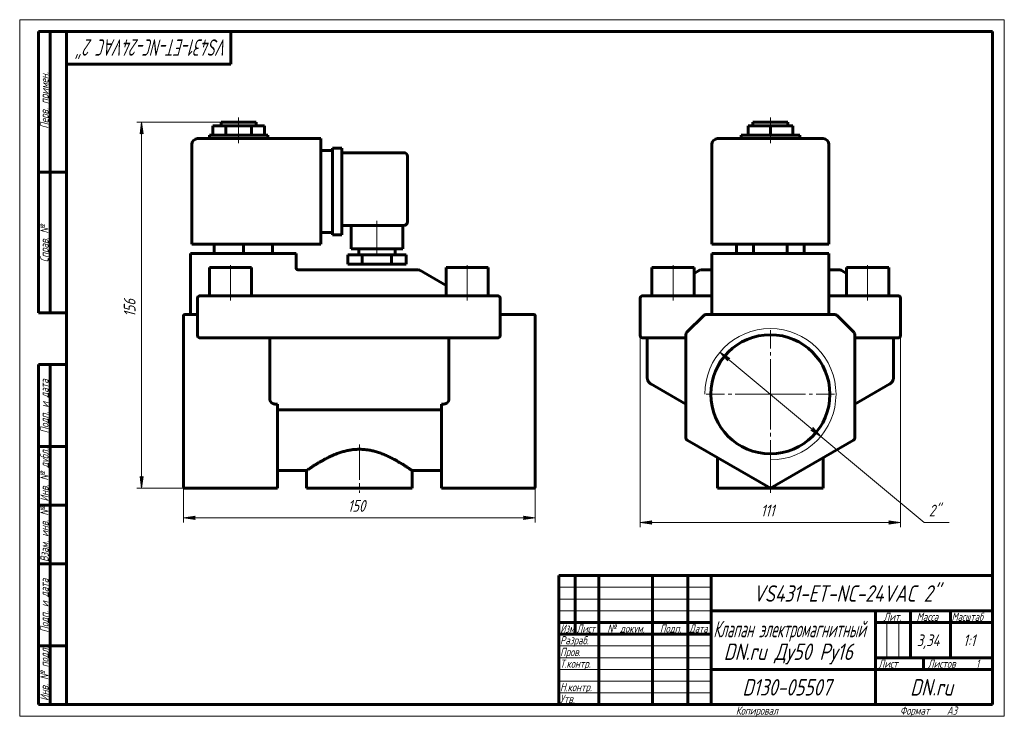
# Model space of a CAD drawing. Header units: millimetres. Extents: x 0 to 420, y 0 to 297.
import ezdxf

# ---------------------------------------------------------------- set-up
doc = ezdxf.new("R2010")
doc.units = ezdxf.units.MM
for name, pattern in [('K5LT_AXLED', [19.5, 15, -1.5, 1.5, -1.5]), ('K5LT_BASIC', [0]), ('K5LT_THIN', [0])]:
    doc.linetypes.add(name, pattern=pattern)
doc.layers.add('Системный слой', color=7, linetype='Continuous')
doc.layers.add('Системный слой (1)', color=7, linetype='Continuous', true_color=0x6c6c6c)
doc.styles.add('KDIMTEXTSTYLE', font='GOST_AU.SHX', dxfattribs={"width": 0.96, "oblique": 15, "height": 5})
doc.styles.add('KTEXTSTYLE', font='GOST_AU.SHX', dxfattribs={"width": 0.96, "height": 5})
doc.dimstyles.new('KDIMSTYLE (1.00)', dxfattribs={"dimtxt": 5, "dimasz": 1, "dimexe": 2, "dimexo": 0, "dimgap": 1, "dimtad": 1, "dimtxsty": 'KDIMTEXTSTYLE', "dimsah": 1, "dimcen": 0, "dimdle": 1, "dimadec": 0, "dimazin": 0, "dimtfac": 0.667, "dimtmove": 0, "dimatfit": 3, "dimfxl": 1, "dimtvp": 1, "dimtolj": 1, "dimtzin": 0, "dimarcsym": 0})

# ---------------------------------------------------------------- blocks, each defined once
blk = doc.blocks.new('U0')
at = {"layer": 'Системный слой (1)', "color": 150, "linetype": 'K5LT_BASIC', "lineweight": 60, "true_color": 0x0080ff}
for p, q in [((345.21, 187.89), (345.22, 187.87)), ((345.22, 187.86), (345.21, 187.88)), ((345.22, 187.87), (345.22, 187.86))]:
    blk.add_line(p, q, dxfattribs=at)
blk = doc.blocks.new('U1')
at = {"layer": 'Системный слой (1)', "color": 150, "linetype": 'K5LT_BASIC', "lineweight": 60, "true_color": 0x0080ff}
for p, q in [((295.21, 190.3), (290.48, 190.3)), ((349.94, 190.3), (345.21, 190.3))]:
    blk.add_line(p, q, dxfattribs=at)
blk = doc.blocks.new('U2')
at = {"layer": 'Системный слой (1)', "color": 150, "linetype": 'K5LT_BASIC', "lineweight": 60, "true_color": 0x0080ff}
for p, q in [((345.21, 187.92), (345.21, 187.95)), ((345.21, 187.9), (345.21, 187.92)), ((345.21, 187.88), (345.21, 187.9))]:
    blk.add_line(p, q, dxfattribs=at)
blk = doc.blocks.new('D0')
at = {"layer": 'Системный слой (1)'}
for points in [[(264.71, 82.63), (269.71, 83.29), (269.21, 82.63), (269.71, 81.97)], [(370.71, 81.97), (375.71, 82.63), (370.71, 83.29), (371.21, 82.63)]]:
    blk.add_hatch(color=7, dxfattribs=at).paths.add_polyline_path(points)
at = {"layer": 'Системный слой (1)', "color": 7, "linetype": 'K5LT_THIN', "lineweight": 18}
for p, q in [((264.71, 170.3), (264.71, 80.63)), ((375.71, 170.3), (375.71, 80.63)), ((264.71, 82.63), (269.71, 83.29)), ((269.71, 81.97), (264.71, 82.63)), ((269.71, 83.29), (269.21, 82.63)), ((269.21, 82.63), (269.71, 81.97)), ((371.21, 82.63), (370.71, 83.29)), ((370.71, 83.29), (375.71, 82.63)), ((375.71, 82.63), (370.71, 81.97)), ((370.71, 81.97), (371.21, 82.63))]:
    blk.add_line(p, q, dxfattribs=at)
blk.add_wipeout([(316.12, 83.63), (316.12, 91.01), (323.97, 91.01), (323.97, 83.63)]).dxf.layer = 'Системный слой (1)'
blk.add_line((264.71, 82.63), (375.71, 82.63), dxfattribs=at)
at = {"layer": 'Системный слой (1)', "color": 7, "insert": (316.12, 90.22), "char_height": 5, "attachment_point": 1, "style": 'KTEXTSTYLE'}
blk.add_mtext('\\H5.0;\\W1.000;\\Q15;\\Q15;\\W0.965;111', dxfattribs=at)
blk = doc.blocks.new('KDIMARROW_01')
at = {"layer": 'Системный слой'}
blk.add_hatch(color=0, dxfattribs=at).paths.add_polyline_path([(-5, -0.66), (0, 0), (-5, 0.66), (-4.5, 0)])
at = {"layer": 'Системный слой', "color": 0, "linetype": 'K5LT_THIN', "lineweight": 18}
for p, q in [((-4.5, 0), (-5, 0.66)), ((-5, 0.66), (0, 0)), ((0, 0), (-5, -0.66)), ((-5, -0.66), (-4.5, 0))]:
    blk.add_line(p, q, dxfattribs=at)
at = {"layer": 'Системный слой (1)', "color": 0, "linetype": 'K5LT_THIN', "lineweight": 18}
blk.add_line((69.9, 137.3), (68.9, 137.3), dxfattribs=at)
blk = doc.blocks.new('D1')
at = {"layer": 'Системный слой (1)'}
for points in [[(302.96, 152.53), (298.7, 155.23), (302.12, 151.52), (302.16, 152.35)], [(341.72, 119.37), (338.3, 123.08), (338.26, 122.25), (337.45, 122.07)]]:
    blk.add_hatch(color=7, dxfattribs=at).paths.add_polyline_path(points)
at = {"layer": 'Системный слой (1)', "color": 7, "linetype": 'K5LT_THIN', "lineweight": 18}
for p, q in [((298.7, 155.23), (302.96, 152.53)), ((302.12, 151.52), (298.7, 155.23)), ((298.7, 155.23), (341.72, 119.37)), ((302.16, 152.35), (302.12, 151.52)), ((302.96, 152.53), (302.16, 152.35)), ((337.45, 122.07), (338.26, 122.25)), ((341.72, 119.37), (337.45, 122.07)), ((338.26, 122.25), (338.3, 123.08)), ((338.3, 123.08), (341.72, 119.37))]:
    blk.add_line(p, q, dxfattribs=at)
blk.add_wipeout([(387.8, 83.63), (387.8, 91.01), (394.24, 91.01), (394.24, 83.63)]).dxf.layer = 'Системный слой (1)'
for p, q in [((341.72, 119.37), (385.8, 82.63)), ((385.8, 82.63), (396.51, 82.63))]:
    blk.add_line(p, q, dxfattribs=at)
at = {"layer": 'Системный слой (1)', "color": 7, "insert": (387.8, 90.22), "char_height": 5, "attachment_point": 1, "style": 'KTEXTSTYLE'}
blk.add_mtext('\\H5.0;\\W1.000;\\Q15;\\Q15;\\W0.965;2"', dxfattribs=at)
blk = doc.blocks.new('U3')
at = {"layer": 'Системный слой (1)', "color": 30, "linetype": 'K5LT_AXLED', "lineweight": 18, "true_color": 0xff8000}
for q in [(320.21, 164.7), (292.81, 137.3), (347.61, 137.3), (320.21, 109.9)]:
    blk.add_line((320.21, 137.3), q, dxfattribs=at)
blk = doc.blocks.new('U4')
at = {"layer": 'Системный слой (1)', "color": 150, "linetype": 'K5LT_BASIC', "lineweight": 60, "true_color": 0x0080ff}
for p, q in [((109.9, 104.8), (122.4, 104.8)), ((167.4, 104.8), (179.9, 104.8))]:
    blk.add_line(p, q, dxfattribs=at)
blk = doc.blocks.new('D2')
at = {"layer": 'Системный слой (1)'}
for points in [[(69.9, 84.63), (74.9, 85.29), (74.4, 84.63), (74.9, 83.97)], [(219.9, 84.63), (214.9, 85.29), (215.4, 84.63), (214.9, 83.97)]]:
    blk.add_hatch(color=7, dxfattribs=at).paths.add_polyline_path(points)
at = {"layer": 'Системный слой (1)', "color": 7, "linetype": 'K5LT_THIN', "lineweight": 18}
for p, q in [((69.9, 137.3), (69.9, 82.63)), ((219.9, 131.08), (219.9, 82.63)), ((69.9, 84.63), (74.9, 85.29)), ((74.9, 83.97), (69.9, 84.63)), ((74.9, 85.29), (74.4, 84.63)), ((74.4, 84.63), (74.9, 83.97)), ((215.4, 84.63), (214.9, 85.29)), ((214.9, 85.29), (219.9, 84.63)), ((219.9, 84.63), (214.9, 83.97)), ((214.9, 83.97), (215.4, 84.63))]:
    blk.add_line(p, q, dxfattribs=at)
blk.add_wipeout([(139.96, 85.63), (139.96, 93.01), (149.45, 93.01), (149.45, 85.63)]).dxf.layer = 'Системный слой (1)'
blk.add_line((219.9, 84.63), (69.9, 84.63), dxfattribs=at)
at = {"layer": 'Системный слой (1)', "color": 7, "insert": (139.96, 92.22), "char_height": 5, "attachment_point": 1, "style": 'KTEXTSTYLE'}
blk.add_mtext('\\H5.0;\\W1.000;\\Q15;\\Q15;\\W0.965;150', dxfattribs=at)
blk = doc.blocks.new('D3')
at = {"layer": 'Системный слой (1)'}
for points in [[(52.67, 248.3), (52.01, 253.3), (51.35, 248.3), (52.01, 248.8)], [(52.01, 97.3), (52.67, 102.3), (52.01, 101.8), (51.35, 102.3)]]:
    blk.add_hatch(color=7, dxfattribs=at).paths.add_polyline_path(points)
at = {"layer": 'Системный слой (1)', "color": 7, "linetype": 'K5LT_THIN', "lineweight": 18}
for p, q in [((85.9, 253.3), (50.01, 253.3)), ((51.35, 248.3), (52.01, 253.3)), ((52.01, 253.3), (52.67, 248.3)), ((52.01, 248.8), (51.35, 248.3)), ((52.67, 248.3), (52.01, 248.8)), ((52.01, 97.3), (51.35, 102.3)), ((51.35, 102.3), (52.01, 101.8)), ((52.01, 101.8), (52.67, 102.3)), ((52.67, 102.3), (52.01, 97.3)), ((70.4, 97.3), (50.01, 97.3))]:
    blk.add_line(p, q, dxfattribs=at)
blk.add_wipeout([(51.01, 170.29), (43.63, 170.29), (43.63, 179.91), (51.01, 179.91)]).dxf.layer = 'Системный слой (1)'
blk.add_line((52.01, 97.3), (52.01, 253.3), dxfattribs=at)
at = {"layer": 'Системный слой (1)', "color": 7, "insert": (44.42, 170.29), "char_height": 5, "attachment_point": 1, "rotation": 90, "style": 'KTEXTSTYLE'}
blk.add_mtext('\\H5.0;\\W1.000;\\Q15;\\Q15;\\W0.965;156', dxfattribs=at)
blk = doc.blocks.new('U5')
at = {"color": 7, "linetype": 'K5LT_THIN', "lineweight": 18}
for p, q in [((0, 0), (0, 297)), ((0, 297), (420, 297)), ((420, 297), (420, 0)), ((230, 55), (295, 55)), ((230, 50), (295, 50)), ((230, 45), (295, 45)), ((369.96, 25), (369.96, 40)), ((374.98, 25), (374.98, 40)), ((230, 30), (295, 30)), ((230, 25), (295, 25)), ((230, 20), (295, 20)), ((230, 15), (295, 15)), ((230, 10), (295, 10)), ((420, 0), (0, 0))]:
    blk.add_line(p, q, dxfattribs=at)
at = {"color": 150, "linetype": 'K5LT_BASIC', "lineweight": 60, "true_color": 0x0080ff}
for p, q in [((8, 172), (8, 292)), ((20, 292), (8, 292)), ((13, 172), (13, 292)), ((20, 5), (20, 292)), ((20, 292), (415, 292)), ((90, 292), (90, 278)), ((415, 292), (415, 5)), ((90, 278), (20, 278)), ((20, 232), (8, 232)), ((20, 172), (8, 172)), ((8, 5), (8, 150)), ((20, 150), (8, 150)), ((13, 5), (13, 150)), ((20, 115), (8, 115)), ((20, 90), (8, 90)), ((20, 65), (8, 65)), ((230, 60), (415, 60)), ((230, 5), (230, 60)), ((237, 35), (237, 60)), ((247, 5), (247, 60)), ((270, 5), (270, 60)), ((285, 5), (285, 60)), ((295, 5), (295, 60)), ((295, 45), (415, 45)), ((365, 5), (365, 45)), ((380, 25), (380, 45)), ((397, 25), (397, 45)), ((230, 40), (295, 40)), ((365, 40), (380, 40)), ((380, 40), (415, 40)), ((230, 35), (295, 35)), ((20, 30), (8, 30)), ((365, 25), (415, 25)), ((385.57, 20), (385.57, 25)), ((295, 20), (365, 20)), ((365, 20), (415, 20)), ((20, 5), (8, 5)), ((415, 5), (20, 5))]:
    blk.add_line(p, q, dxfattribs=at)
at = {"color": 7, "attachment_point": 1, "style": 'KTEXTSTYLE'}
for s, insert, char_height, rotation in [('\\H5.0;\\W1.000;\\Q15;\\Q15;\\W0.766;\\H7.00;VS431-ET-NC-24VAC 2"', (88.74, 281.64), 7, 180), ('\\H5.0;\\W1.000;\\Q15;\\Q15;\\W0.965;\\H3.50;Перв. примен.', (8.82, 250.52), 3.5, 90), ('\\H5.0;\\W1.000;\\Q15;\\Q15;\\W0.965;\\H3.50;Справ. №', (8.82, 193.63), 3.5, 90), ('\\H5.0;\\W1.000;\\Q15;\\Q15;\\W0.965;\\H3.50;Подп. и дата', (8.82, 120.66), 3.5, 90), ('\\H5.0;\\W1.000;\\Q15;\\Q15;\\W0.965;\\H3.50;Инв. № дубл.', (8.82, 91.57), 3.5, 90), ('\\H5.0;\\W1.000;\\Q15;\\Q15;\\W0.965;\\H3.50;Взам. инв. №', (8.82, 65.8), 3.5, 90), ('\\H5.0;\\W1.000;\\Q15;\\Q15;\\W0.965;\\H3.50;Подп. и дата', (8.82, 35.66), 3.5, 90), ('\\H5.0;\\W1.000;\\Q15;\\Q15;\\W0.965;\\H3.50;Инв. № подл.', (8.82, 6.57), 3.5, 90)]:
    blk.add_mtext(s, dxfattribs=dict(at, insert=insert, char_height=char_height, rotation=rotation))
for s, insert, char_height in [('\\H5.0;\\W1.000;\\Q15;\\Q15;\\W0.965;\\H7.00;VS431-ET-NC-24VAC 2"', (312.89, 55.86), 7), ('\\H5.0;\\W1.000;\\Q15;\\Q15;\\W0.965;\\H3.50;Лит.', (368.47, 44.18), 3.5), ('\\H5.0;\\W1.000;\\Q15;\\Q15;\\W0.965;\\H3.50;Масса', (382.58, 44.18), 3.5), ('\\H5.0;\\W1.000;\\Q15;\\Q15;\\W0.930;\\H3.50;Масштаб', (397.52, 44.18), 3.5), ('\\H5.0;\\W1.000;\\Q15;\\Q15;\\W0.784;\\H3.50;Изм.', (230.62, 39.18), 3.5), ('\\H5.0;\\W1.000;\\Q15;\\Q15;\\W0.799;\\H3.50;Лист', (237.61, 39.18), 3.5), ('\\H5.0;\\W1.000;\\Q15;\\Q15;\\W0.965;\\H3.50;№ докум.', (250.63, 39.18), 3.5), ('\\H5.0;\\W1.000;\\Q15;\\Q15;\\W0.965;\\H3.50;Подп.', (273.1, 39.18), 3.5), ('\\H5.0;\\W1.000;\\Q15;\\Q15;\\W0.799;\\H3.50;Дата', (285.61, 39.18), 3.5), ('\\H5.0;\\W1.000;\\Q15;\\Q15;\\W0.672;\\H7.00;Клапан электромагнитный', (295.88, 40.69), 7), ('\\H5.0;\\W1.000;\\Q15;\\Q15;\\W0.965;\\H3.50;Разраб.', (230.5, 34.18), 3.5), ('\\H5.0;\\W1.000;\\Q15;\\Q15;\\W0.965;3,34', (382.63, 34.9), 5), ('\\H5.0;\\W1.000;\\Q15;\\Q15;\\W0.965;{\\c16711680;1:1}', (402.44, 34.9), 5), ('\\H5.0;\\W1.000;\\Q15;\\Q15;\\W0.965;\\H7.00;DN.ru Ду50 Ру16', (300.3, 31.02), 7), ('\\H5.0;\\W1.000;\\Q15;\\Q15;\\W0.965;\\H3.50;Пров.', (230.5, 29.18), 3.5), ('\\H5.0;\\W1.000;\\Q15;\\Q15;\\W0.965;\\H3.50;Т.контр.', (230.5, 24.18), 3.5), ('\\H5.0;\\W1.000;\\Q15;\\Q15;\\W0.965;\\H3.50;Лист', (366.32, 24.18), 3.5), ('\\H5.0;\\W1.000;\\Q15;\\Q15;\\W0.965;\\H3.50;Листов', (387.36, 24.18), 3.5), ('\\H5.0;\\W1.000;\\Q15;\\Q15;\\W0.965;\\H3.50;1', (407.91, 24.18), 3.5), ('\\H5.0;\\W1.000;\\Q15;\\Q15;\\W0.965;\\H3.50;Н.контр.', (230.5, 14.18), 3.5), ('\\H5.0;\\W1.000;\\Q15;\\Q15;\\W0.965;\\H7.00;D130-05507', (308.26, 15.86), 7), ('\\H5.0;\\W1.000;\\Q15;\\Q15;\\W0.965;\\H7.00;DN.ru', (379.84, 15.86), 7), ('\\H5.0;\\W1.000;\\Q15;\\Q15;\\W0.965;\\H3.50;Утв.', (230.5, 9.18), 3.5), ('\\H5.0;\\W1.000;\\Q15;\\Q15;\\W0.965;\\H3.50;Копировал', (305.5, 4.18), 3.5), ('\\H5.0;\\W1.000;\\Q15;\\Q15;\\W0.965;\\H3.50;Формат', (375.5, 4.18), 3.5), ('\\H5.0;\\W1.000;\\Q15;\\Q15;\\W0.965;\\H3.50;A3', (395.5, 4.18), 3.5)]:
    blk.add_mtext(s, dxfattribs=dict(at, insert=insert, char_height=char_height))

msp = doc.modelspace()

# ---------------------------------------------------------------- linework, layer by layer
at = {"layer": 'Системный слой (1)', "color": 150, "linetype": 'K5LT_BASIC', "lineweight": 60, "true_color": 0x0080ff}
for p, q in [((85.904, 253.301), (100.904, 253.301)), ((85.904, 251.801), (85.904, 253.301)), ((100.904, 251.801), (100.904, 253.301)), ((312.708, 253.301), (327.708, 253.301)), ((312.708, 251.801), (312.708, 253.301)), ((327.708, 251.801), (327.708, 253.301)), ((80.904, 246.301), (80.904, 247.801)), ((80.904, 247.801), (105.904, 247.801)), ((82.404, 247.801), (82.404, 251.801)), ((82.404, 251.801), (87.904, 251.801)), ((87.904, 251.801), (98.904, 251.801)), ((87.904, 247.801), (87.904, 251.801)), ((98.904, 251.801), (104.404, 251.801)), ((98.904, 247.801), (98.904, 251.801)), ((104.404, 247.801), (104.404, 251.801)), ((105.904, 246.301), (105.904, 247.801)), ((307.708, 246.301), (307.708, 247.801)), ((307.708, 247.801), (332.708, 247.801)), ((310.682, 251.801), (320.208, 251.801)), ((310.682, 247.801), (310.682, 251.801)), ((320.208, 247.801), (320.208, 251.801)), ((320.208, 251.801), (329.734, 251.801)), ((329.734, 247.801), (329.734, 251.801)), ((332.708, 246.301), (332.708, 247.801)), ((73.404, 201.301), (73.404, 243.801)), ((128.404, 246.301), (75.904, 246.301)), ((128.404, 246.301), (128.404, 243.801)), ((128.404, 201.301), (128.404, 243.801)), ((295.208, 201.301), (295.208, 243.801)), ((342.708, 246.301), (297.708, 246.301)), ((345.208, 201.301), (345.208, 243.801)), ((128.404, 241.301), (133.404, 241.301)), ((133.404, 242.301), (137.404, 242.301)), ((133.404, 239.801), (133.404, 242.301)), ((133.404, 239.801), (133.404, 207.801)), ((137.404, 242.301), (137.404, 239.801)), ((137.404, 240.301), (163.904, 240.301)), ((137.404, 239.801), (137.404, 207.801)), ((165.404, 238.801), (165.404, 210.801)), ((128.404, 206.301), (133.404, 206.301)), ((133.404, 205.301), (133.404, 207.801)), ((137.404, 209.301), (163.904, 209.301)), ((137.404, 207.801), (137.404, 205.301)), ((141.404, 209.301), (141.404, 199.301)), ((163.404, 209.301), (163.404, 199.301)), ((133.404, 205.301), (137.404, 205.301)), ((75.904, 201.301), (73.404, 201.301)), ((75.904, 201.301), (128.404, 201.301)), ((82.904, 201.301), (82.904, 197.301)), ((95.404, 201.301), (95.404, 197.301)), ((107.904, 201.301), (107.904, 197.301)), ((163.404, 199.301), (141.404, 199.301)), ((144.654, 199.301), (144.654, 196.801)), ((160.154, 199.301), (160.154, 196.801)), ((297.708, 201.301), (295.208, 201.301)), ((297.708, 201.301), (342.708, 201.301)), ((305.774, 201.301), (305.774, 197.301)), ((312.991, 201.301), (312.991, 197.301)), ((327.425, 201.301), (327.425, 197.301)), ((334.642, 201.301), (334.642, 197.301)), ((345.208, 201.301), (342.708, 201.301)), ((72.904, 197.301), (72.904, 171.301)), ((72.904, 197.301), (75.404, 197.301)), ((115.404, 197.301), (75.404, 197.301)), ((115.404, 197.301), (117.904, 197.301)), ((117.904, 197.301), (117.904, 190.808)), ((139.904, 196.801), (139.904, 192.801)), ((146.154, 196.801), (139.904, 196.801)), ((146.154, 196.801), (146.154, 192.801)), ((158.654, 196.801), (146.154, 196.801)), ((158.654, 196.801), (158.654, 192.801)), ((164.904, 196.801), (158.654, 196.801)), ((164.904, 196.801), (164.904, 192.801)), ((295.208, 197.301), (295.208, 171.301)), ((295.208, 197.301), (297.708, 197.301)), ((342.708, 197.301), (297.708, 197.301)), ((342.708, 197.301), (345.208, 197.301)), ((345.208, 197.301), (345.208, 171.301)), ((80.904, 191.301), (98.904, 191.301)), ((80.904, 179.301), (80.904, 191.301)), ((98.904, 179.301), (98.904, 191.301)), ((117.904, 191.3), (117.904, 191.279)), ((117.904, 191.297), (117.904, 191.279)), ((119.603, 190.301), (118.904, 190.301)), ((170.136, 190.301), (119.603, 190.301)), ((146.154, 192.801), (139.904, 192.801)), ((158.654, 192.801), (146.154, 192.801)), ((164.904, 192.801), (158.654, 192.801)), ((170.636, 190.167), (181.904, 183.661)), ((181.904, 179.301), (181.904, 191.301)), ((181.904, 191.301), (199.904, 191.301)), ((199.904, 179.301), (199.904, 191.301)), ((269.708, 179.301), (269.708, 191.301)), ((269.708, 191.301), (287.708, 191.301)), ((287.708, 179.301), (287.708, 191.301)), ((289.976, 190.167), (287.708, 188.857)), ((350.44, 190.167), (352.708, 188.857)), ((352.708, 191.301), (370.708, 191.301)), ((352.708, 179.301), (352.708, 191.301)), ((370.708, 179.301), (370.708, 191.301)), ((75.904, 178.301), (75.904, 162.301)), ((76.904, 179.301), (78.904, 179.301)), ((201.904, 179.301), (78.904, 179.301)), ((201.904, 179.301), (203.904, 179.301)), ((204.904, 162.301), (204.904, 178.301)), ((264.708, 178.301), (264.708, 162.301)), ((265.708, 179.301), (267.708, 179.301)), ((267.708, 179.301), (295.208, 179.301)), ((345.208, 179.301), (372.708, 179.301)), ((372.708, 179.301), (374.708, 179.301)), ((375.708, 178.301), (375.708, 162.301)), ((69.904, 170.654), (69.904, 170.801)), ((69.904, 163.24), (69.904, 170.654)), ((75.904, 171.301), (70.404, 171.301)), ((204.904, 171.301), (219.404, 171.301)), ((219.904, 170.801), (219.904, 170.654)), ((219.904, 163.24), (219.904, 170.654)), ((291.915, 171.008), (284.501, 163.593)), ((347.794, 171.301), (292.622, 171.301)), ((355.915, 163.593), (348.501, 171.008)), ((69.904, 162.886), (69.904, 163.24)), ((69.904, 118.663), (69.904, 162.886)), ((78.904, 161.301), (76.904, 161.301)), ((78.904, 161.301), (201.904, 161.301)), ((106.691, 161.301), (106.691, 135.362)), ((183.117, 161.301), (183.117, 135.362)), ((203.904, 161.301), (201.904, 161.301)), ((219.904, 163.24), (219.904, 162.886)), ((219.904, 118.663), (219.904, 162.886)), ((267.708, 161.301), (265.708, 161.301)), ((267.708, 161.301), (284.208, 161.301)), ((267.708, 161.301), (267.708, 144.343)), ((284.208, 162.886), (284.208, 118.663)), ((356.208, 118.663), (356.208, 162.886)), ((356.208, 161.301), (372.708, 161.301)), ((372.708, 161.301), (372.708, 144.343)), ((374.708, 161.301), (372.708, 161.301)), ((284.208, 133.085), (269.208, 141.745)), ((371.208, 141.745), (356.208, 133.085)), ((109.407, 133.085), (109.904, 133.085)), ((109.904, 118.663), (109.904, 133.085)), ((109.904, 130.67), (179.904, 130.67)), ((179.904, 118.663), (179.904, 133.085)), ((180.4, 133.085), (179.904, 133.085)), ((284.208, 133.085), (283.737, 133.357)), ((356.208, 133.085), (356.679, 133.357)), ((69.904, 118.23), (69.904, 118.663)), ((69.904, 97.878), (69.904, 118.23)), ((109.904, 118.663), (109.904, 117.797)), ((109.904, 97.301), (109.904, 117.797)), ((179.904, 117.797), (179.904, 118.663)), ((179.904, 97.301), (179.904, 117.797)), ((219.904, 118.663), (219.904, 118.23)), ((219.904, 97.878), (219.904, 118.23)), ((284.708, 117.797), (320.208, 97.301)), ((320.208, 97.301), (355.708, 117.797)), ((297.708, 110.291), (297.708, 97.301)), ((342.708, 110.291), (342.708, 97.301)), ((122.404, 104.801), (122.404, 97.301)), ((167.404, 104.801), (167.404, 97.301)), ((109.904, 97.301), (70.404, 97.301)), ((167.404, 97.301), (122.404, 97.301)), ((179.904, 97.301), (219.404, 97.301)), ((342.708, 97.301), (297.708, 97.301)), ((320.208, 97.301), (320.208, 97.878))]:
    msp.add_line(p, q, dxfattribs=at)
at = {"layer": 'Системный слой (1)', "color": 30, "linetype": 'K5LT_AXLED', "lineweight": 18, "true_color": 0xff8000}
for p, q in [((93.404, 249.801), (93.404, 255.301)), ((320.208, 249.801), (320.208, 255.301)), ((93.404, 244.301), (93.404, 249.801)), ((320.208, 244.301), (320.208, 249.801)), ((152.404, 211.301), (152.404, 194.801)), ((89.904, 177.301), (89.904, 193.301)), ((190.904, 177.301), (190.904, 193.301)), ((278.708, 177.301), (278.708, 193.301)), ((361.708, 177.301), (361.708, 193.301))]:
    msp.add_line(p, q, dxfattribs=at)
at = {"layer": 'Системный слой (1)', "color": 150, "linetype": 'K5LT_BASIC', "lineweight": 60, "true_color": 0x0080ff}
msp.add_circle((320.208, 137.301), 25.4, dxfattribs=at)
for centre, radius, start, end in [((75.904, 243.801), 2.5, 90, 180), ((297.708, 243.801), 2.5, 90, 180), ((342.708, 243.801), 2.5, 0, 90), ((163.904, 238.801), 1.5, 0, 90), ((163.904, 210.801), 1.5, 270, 0), ((118.904, 191.301), 1, 180.05332, 270), ((170.136, 189.301), 1, 60, 90), ((290.476, 189.301), 1, 90, 120), ((349.94, 189.301), 1, 60, 90), ((76.904, 178.301), 1, 90, 180), ((203.904, 178.301), 1, 0, 90), ((265.708, 178.301), 1, 90, 180), ((374.708, 178.301), 1, 0, 90), ((70.404, 170.801), 0.5, 90, 180), ((219.404, 170.801), 0.5, 0, 90), ((292.622, 170.301), 1, 90, 135), ((347.794, 170.301), 1, 45, 90), ((76.904, 162.301), 1, 180, 270), ((203.904, 162.301), 1, 270, 0), ((265.708, 162.301), 1, 180, 270), ((285.208, 162.886), 1, 135, 180), ((355.208, 162.886), 1, 0, 45), ((374.708, 162.301), 1, 270, 0), ((285.208, 118.663), 1, 180, 240), ((355.208, 118.663), 1, 300, 0)]:
    msp.add_arc(centre, radius, start, end, dxfattribs=at)
at = {"layer": 'Системный слой (1)', "color": 7, "linetype": 'K5LT_THIN', "lineweight": 18}
msp.add_arc((320.208, 137.301), 28, 270, 180, dxfattribs=at)
at = {"layer": 'Системный слой (1)', "color": 150, "linetype": 'K5LT_BASIC', "lineweight": 60, "true_color": 0x0080ff}
for points, knots in [([(117.964, 190.958), (117.965, 190.956), (117.966, 190.954), (117.967, 190.952), (117.967, 190.951), (117.974, 190.934), (117.98, 190.916), (117.998, 190.877), (118.008, 190.855), (118.025, 190.823), (118.03, 190.813), (118.041, 190.795), (118.046, 190.786), (118.056, 190.77), (118.061, 190.762), (118.076, 190.738), (118.087, 190.723), (118.12, 190.678), (118.144, 190.649), (118.199, 190.59), (118.23, 190.56), (118.294, 190.507), (118.326, 190.483), (118.395, 190.439), (118.431, 190.419), (118.478, 190.396), (118.489, 190.391), (118.5, 190.386)], [0, 0, 0, 0, 0.1538005, 0.1538005, 0.1595135, 0.1595135, 1.3728895, 1.3728895, 2.9288983, 2.9288983, 3.685961, 3.685961, 4.3017351, 4.3017351, 4.9175093, 4.9175093, 6.1285159, 6.1285159, 8.5094429, 8.5094429, 11.2125571, 11.2125571, 13.7375184, 13.7375184, 16.2868381, 16.2868381, 17.0098357, 17.0098357, 17.0098357, 17.0098357]), ([(117.964, 190.958), (117.965, 190.956), (117.966, 190.954), (117.967, 190.952), (117.967, 190.951), (117.974, 190.934), (117.98, 190.916), (117.998, 190.877), (118.008, 190.855), (118.025, 190.823), (118.03, 190.813), (118.041, 190.795), (118.046, 190.786), (118.056, 190.77), (118.061, 190.762), (118.076, 190.738), (118.087, 190.723), (118.12, 190.678), (118.144, 190.649), (118.199, 190.59), (118.23, 190.56), (118.294, 190.507), (118.326, 190.483), (118.395, 190.439), (118.431, 190.419), (118.478, 190.396), (118.489, 190.391), (118.5, 190.386)], [0, 0, 0, 0, 0.1538008, 0.1538008, 0.1595135, 0.1595135, 1.3728897, 1.3728897, 2.9288987, 2.9288987, 3.6859611, 3.6859611, 4.3017352, 4.3017352, 4.9175094, 4.9175094, 6.1285161, 6.1285161, 8.5094432, 8.5094432, 11.2125575, 11.2125575, 13.7375189, 13.7375189, 16.2868386, 16.2868386, 17.0098343, 17.0098343, 17.0098343, 17.0098343]), ([(118.683, 190.325), (118.683, 190.325), (118.683, 190.325), (118.692, 190.323), (118.702, 190.321), (118.714, 190.319), (118.718, 190.318), (118.73, 190.316), (118.737, 190.314), (118.75, 190.312), (118.754, 190.312), (118.764, 190.31), (118.77, 190.31), (118.785, 190.308), (118.795, 190.306), (118.82, 190.304), (118.836, 190.303), (118.868, 190.301), (118.885, 190.301), (118.902, 190.301), (118.903, 190.301), (118.904, 190.301)], [0.4548007, 0.4548007, 0.4548007, 0.4548007, 0.4681317, 0.4681317, 1.9380641, 1.9380641, 2.5266992, 2.5266992, 3.7534834, 3.7534834, 4.4812999, 4.4812999, 5.3131132, 5.3131132, 6.872743, 6.872743, 9.272743, 9.272743, 11.8798699, 11.8798699, 12, 12, 12, 12]), ([(118.683, 190.325), (118.683, 190.325), (118.683, 190.325), (118.692, 190.323), (118.702, 190.321), (118.714, 190.319), (118.718, 190.318), (118.73, 190.316), (118.737, 190.314), (118.75, 190.312), (118.754, 190.312), (118.764, 190.31), (118.77, 190.31), (118.785, 190.308), (118.795, 190.306), (118.82, 190.304), (118.836, 190.303), (118.868, 190.301), (118.885, 190.301), (118.902, 190.301), (118.903, 190.301), (118.904, 190.301)], [0.4547995, 0.4547995, 0.4547995, 0.4547995, 0.4681304, 0.4681304, 1.9380647, 1.9380647, 2.5266923, 2.5266923, 3.7534824, 3.7534824, 4.4812989, 4.4812989, 5.3131123, 5.3131123, 6.8727423, 6.8727423, 9.2727423, 9.2727423, 11.8798695, 11.8798695, 12, 12, 12, 12]), ([(295.197, 187.863), (295.197, 187.864), (295.198, 187.864), (295.199, 187.869), (295.2, 187.873), (295.202, 187.882), (295.203, 187.888), (295.205, 187.902), (295.206, 187.91), (295.207, 187.929), (295.208, 187.94), (295.208, 187.951)], [0, 0, 0, 0, 0.6, 0.6, 1.2, 1.2, 1.8, 1.8, 2.4, 2.4, 3, 3, 3, 3]), ([(269.208, 141.745), (269.206, 141.746), (269.205, 141.747), (269.195, 141.753), (269.186, 141.758), (269.166, 141.77), (269.154, 141.777), (269.118, 141.799), (269.095, 141.814), (269.024, 141.86), (268.978, 141.892), (268.843, 141.991), (268.757, 142.062), (268.576, 142.229), (268.483, 142.327), (268.31, 142.535), (268.231, 142.646), (268.087, 142.877), (268.023, 142.998), (267.912, 143.247), (267.865, 143.375), (267.789, 143.636), (267.76, 143.768), (267.739, 143.915), (267.737, 143.928), (267.728, 143.993), (267.722, 144.045), (267.715, 144.131), (267.713, 144.164), (267.71, 144.218), (267.71, 144.24), (267.709, 144.275), (267.708, 144.288), (267.708, 144.315), (267.708, 144.329), (267.708, 144.343), (267.708, 144.343), (267.708, 144.343)], [0.0106478, 0.0106478, 0.0106478, 0.0106478, 0.0425914, 0.0425914, 0.2217834, 0.2217834, 0.4755104, 0.4755104, 0.9829643, 0.9829643, 1.9978721, 1.9978721, 4.0170399, 4.0170399, 6.4586709, 6.4586709, 8.9228164, 8.9228164, 11.3953599, 11.3953599, 13.8618598, 13.8618598, 16.3155749, 16.3155749, 16.5579511, 16.5579511, 17.5048004, 17.5048004, 18.1094227, 18.1094227, 18.4955118, 18.4955118, 18.7420538, 18.7420538, 18.9885958, 18.9885958, 18.9940375, 18.9940375, 18.9940375, 18.9940375]), ([(371.208, 141.745), (371.209, 141.746), (371.211, 141.747), (371.221, 141.753), (371.229, 141.758), (371.25, 141.77), (371.262, 141.777), (371.297, 141.799), (371.321, 141.814), (371.392, 141.86), (371.438, 141.892), (371.573, 141.991), (371.659, 142.062), (371.84, 142.229), (371.933, 142.327), (372.105, 142.535), (372.185, 142.646), (372.329, 142.877), (372.393, 142.998), (372.504, 143.247), (372.55, 143.375), (372.626, 143.636), (372.655, 143.768), (372.677, 143.915), (372.679, 143.928), (372.688, 143.993), (372.693, 144.045), (372.7, 144.131), (372.703, 144.164), (372.705, 144.218), (372.706, 144.24), (372.707, 144.275), (372.707, 144.288), (372.708, 144.315), (372.708, 144.329), (372.708, 144.343), (372.708, 144.343), (372.708, 144.343)], [0.0106478, 0.0106478, 0.0106478, 0.0106478, 0.0425914, 0.0425914, 0.2217834, 0.2217834, 0.4755104, 0.4755104, 0.9829643, 0.9829643, 1.9978721, 1.9978721, 4.0170399, 4.0170399, 6.4586709, 6.4586709, 8.9228164, 8.9228164, 11.3953599, 11.3953599, 13.8618598, 13.8618598, 16.3155749, 16.3155749, 16.5579511, 16.5579511, 17.5048004, 17.5048004, 18.1094227, 18.1094227, 18.4955118, 18.4955118, 18.7420538, 18.7420538, 18.9885958, 18.9885958, 18.9940375, 18.9940375, 18.9940375, 18.9940375]), ([(269.208, 141.745), (269.208, 141.745), (269.208, 141.745), (269.208, 141.746), (269.208, 141.746), (269.208, 141.746), (269.207, 141.746), (269.207, 141.746), (269.207, 141.746), (269.206, 141.746), (269.206, 141.746), (269.205, 141.747), (269.204, 141.747), (269.202, 141.749), (269.201, 141.749), (269.197, 141.752), (269.195, 141.753), (269.189, 141.757), (269.185, 141.759), (269.173, 141.766), (269.166, 141.77), (269.145, 141.783), (269.132, 141.79), (269.103, 141.809), (269.086, 141.82), (269.053, 141.841), (269.036, 141.852), (269, 141.877), (268.979, 141.892), (268.959, 141.906)], [0.0004042, 0.0004042, 0.0004042, 0.0004042, 0.0040909, 0.0040909, 0.008631, 0.008631, 0.0176662, 0.0176662, 0.0357366, 0.0357366, 0.0718775, 0.0718775, 0.143755, 0.143755, 0.2871057, 0.2871057, 0.5284062, 0.5284062, 0.9652042, 0.9652042, 1.7471885, 1.7471885, 3.1279089, 3.1279089, 4.9279089, 4.9279089, 6.7279089, 6.7279089, 9, 9, 9, 9]), ([(371.208, 141.745), (371.208, 141.745), (371.208, 141.745), (371.208, 141.746), (371.208, 141.746), (371.208, 141.746), (371.208, 141.746), (371.209, 141.746), (371.209, 141.746), (371.209, 141.746), (371.21, 141.746), (371.211, 141.747), (371.211, 141.747), (371.213, 141.749), (371.215, 141.749), (371.218, 141.752), (371.221, 141.753), (371.227, 141.757), (371.231, 141.759), (371.243, 141.766), (371.25, 141.77), (371.27, 141.783), (371.283, 141.79), (371.313, 141.809), (371.33, 141.82), (371.363, 141.841), (371.379, 141.852), (371.416, 141.877), (371.437, 141.892), (371.457, 141.906)], [0.0004047, 0.0004047, 0.0004047, 0.0004047, 0.0040909, 0.0040909, 0.008631, 0.008631, 0.0176667, 0.0176667, 0.0357382, 0.0357382, 0.071881, 0.071881, 0.143762, 0.143762, 0.2871193, 0.2871193, 0.5284327, 0.5284327, 0.9652567, 0.9652567, 1.7472929, 1.7472929, 3.1281171, 3.1281171, 4.9281171, 4.9281171, 6.7281171, 6.7281171, 9, 9, 9, 9]), ([(109.407, 133.085), (109.374, 133.085), (109.323, 133.086), (109.256, 133.088), (109.19, 133.09), (109.109, 133.095), (109.024, 133.102), (108.96, 133.109), (108.897, 133.116), (108.824, 133.126), (108.732, 133.141), (108.643, 133.157), (108.555, 133.176), (108.463, 133.198), (108.382, 133.221), (108.303, 133.244), (108.235, 133.267), (108.163, 133.293), (108.088, 133.322), (108.009, 133.355), (107.923, 133.395), (107.836, 133.44), (107.744, 133.492), (107.665, 133.54), (107.6, 133.585), (107.544, 133.625), (107.479, 133.674), (107.425, 133.719), (107.367, 133.77), (107.304, 133.829), (107.238, 133.899), (107.167, 133.979), (107.119, 134.04), (107.065, 134.114), (107.032, 134.163), (106.993, 134.226), (106.968, 134.268), (106.942, 134.315), (106.921, 134.356), (106.9, 134.4), (106.884, 134.433), (106.869, 134.466), (106.851, 134.509), (106.831, 134.56), (106.812, 134.612), (106.799, 134.651), (106.788, 134.687), (106.777, 134.723), (106.765, 134.767), (106.756, 134.804), (106.747, 134.842), (106.737, 134.886), (106.726, 134.944), (106.718, 134.996), (106.712, 135.035), (106.707, 135.074), (106.702, 135.12), (106.697, 135.18), (106.693, 135.24), (106.691, 135.301), (106.691, 135.341), (106.691, 135.362)], [0, 0, 0, 0, 0.0254019, 0.0386091, 0.0504819, 0.0752746, 0.0996102, 0.1149753, 0.1237223, 0.1472832, 0.1705017, 0.1932398, 0.2158389, 0.2377446, 0.2643013, 0.2795334, 0.2995638, 0.3185443, 0.3370469, 0.3599257, 0.3836239, 0.4081596, 0.4333565, 0.4637337, 0.4776034, 0.4929962, 0.5153786, 0.5393679, 0.5455311, 0.5734746, 0.6042305, 0.6179563, 0.6538799, 0.6629644, 0.6866606, 0.6981284, 0.7190068, 0.7231877, 0.7390701, 0.7537319, 0.7595497, 0.7672268, 0.7807647, 0.7944808, 0.8083187, 0.8223607, 0.825719, 0.8364816, 0.8508063, 0.8601932, 0.8652588, 0.8798755, 0.8945387, 0.9093254, 0.9196375, 0.9242053, 0.9392275, 0.9542996, 0.9694692, 0.9846992, 1, 1, 1, 1]), ([(180.4, 133.085), (180.434, 133.085), (180.485, 133.086), (180.551, 133.088), (180.617, 133.09), (180.698, 133.095), (180.783, 133.102), (180.848, 133.109), (180.911, 133.116), (180.984, 133.126), (181.075, 133.141), (181.165, 133.157), (181.252, 133.176), (181.344, 133.198), (181.426, 133.221), (181.504, 133.244), (181.573, 133.267), (181.645, 133.293), (181.719, 133.322), (181.799, 133.355), (181.884, 133.395), (181.971, 133.44), (182.064, 133.492), (182.142, 133.54), (182.208, 133.585), (182.264, 133.625), (182.329, 133.674), (182.383, 133.719), (182.44, 133.77), (182.503, 133.829), (182.57, 133.899), (182.64, 133.979), (182.689, 134.04), (182.742, 134.114), (182.775, 134.163), (182.815, 134.226), (182.839, 134.268), (182.865, 134.315), (182.887, 134.356), (182.908, 134.4), (182.924, 134.433), (182.938, 134.466), (182.956, 134.509), (182.976, 134.56), (182.995, 134.612), (183.008, 134.651), (183.019, 134.687), (183.03, 134.723), (183.042, 134.767), (183.052, 134.804), (183.06, 134.842), (183.07, 134.886), (183.081, 134.944), (183.09, 134.996), (183.095, 135.035), (183.1, 135.074), (183.105, 135.12), (183.111, 135.18), (183.114, 135.24), (183.116, 135.301), (183.117, 135.341), (183.117, 135.362)], [0, 0, 0, 0, 0.0254019, 0.0386091, 0.0504819, 0.0752746, 0.0996102, 0.1149753, 0.1237223, 0.1472832, 0.1705017, 0.1932398, 0.2158389, 0.2377446, 0.2643013, 0.2795334, 0.2995638, 0.3185443, 0.3370469, 0.3599257, 0.3836239, 0.4081596, 0.4333565, 0.4637337, 0.4776034, 0.4929962, 0.5153786, 0.5393679, 0.5455311, 0.5734746, 0.6042305, 0.6179563, 0.6538799, 0.6629644, 0.6866606, 0.6981284, 0.7190068, 0.7231877, 0.7390701, 0.7537319, 0.7595497, 0.7672268, 0.7807647, 0.7944808, 0.8083187, 0.8223607, 0.825719, 0.8364816, 0.8508063, 0.8601932, 0.8652588, 0.8798755, 0.8945387, 0.9093254, 0.9196375, 0.9242053, 0.9392275, 0.9542996, 0.9694692, 0.9846992, 1, 1, 1, 1]), ([(167.404, 104.801), (167.404, 104.801), (167.388, 104.811), (167.307, 104.867), (167.15, 104.976), (166.923, 105.132), (166.628, 105.333), (166.265, 105.579), (165.869, 105.844), (165.458, 106.116), (165.043, 106.388), (164.585, 106.685), (164.079, 107.008), (163.524, 107.357), (162.839, 107.778), (162.009, 108.277), (161.014, 108.852), (160.032, 109.396), (159.091, 109.894), (158.218, 110.336), (157.324, 110.766), (156.414, 111.181), (155.482, 111.578), (154.536, 111.953), (153.581, 112.3), (152.636, 112.612), (151.704, 112.888), (150.794, 113.125), (149.901, 113.327), (148.931, 113.512), (147.868, 113.671), (146.704, 113.789), (145.714, 113.84), (145.037, 113.85), (144.465, 113.847), (143.824, 113.829), (142.983, 113.775), (142.152, 113.692), (141.327, 113.582), (140.503, 113.444), (139.678, 113.278), (138.848, 113.084), (138.018, 112.863), (137.18, 112.613), (136.332, 112.335), (135.356, 111.986), (134.263, 111.555), (133.064, 111.037), (131.97, 110.524), (130.986, 110.033), (130.013, 109.525), (128.987, 108.962), (127.931, 108.355), (127.03, 107.816), (126.273, 107.35), (125.647, 106.957), (125.077, 106.591), (124.566, 106.259), (124.112, 105.96), (123.718, 105.697), (123.378, 105.467), (123.091, 105.273), (122.855, 105.112), (122.651, 104.971), (122.494, 104.863), (122.417, 104.81), (122.404, 104.801), (122.404, 104.801)], [0, 0, 0, 0, 0.00643414, 0.01501281, 0.02359345, 0.032176, 0.04082125, 0.0495288, 0.05830017, 0.06503446, 0.07187673, 0.0789055, 0.08601322, 0.09339549, 0.10097406, 0.11157949, 0.1223484, 0.13327906, 0.14146924, 0.14958352, 0.15752452, 0.16537078, 0.17310113, 0.18080997, 0.18829588, 0.19558013, 0.20247524, 0.20918259, 0.21553183, 0.2217097, 0.22974083, 0.23774055, 0.2457115, 0.25000181, 0.25157305, 0.25738063, 0.26310929, 0.26881209, 0.27452123, 0.28026217, 0.2861281, 0.29208788, 0.29820718, 0.30439281, 0.31088406, 0.31761468, 0.32726179, 0.33731577, 0.34777349, 0.35601471, 0.36430959, 0.37555495, 0.38686532, 0.39823857, 0.40668993, 0.41505613, 0.42324218, 0.43133284, 0.43917272, 0.4468566, 0.45431853, 0.46171402, 0.46894058, 0.47606342, 0.48533976, 0.494451, 0.50000117, 0.50000117, 0.50000117, 0.50000117])]:
    msp.add_open_spline(points, degree=3, knots=knots, dxfattribs=at)
for points in [[(70.404, 97.301), (70.111, 97.301), (69.904, 97.54), (69.904, 97.878)], [(219.404, 97.301), (219.697, 97.301), (219.904, 97.54), (219.904, 97.878)]]:
    msp.add_rational_spline(points, [1, 0.804737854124, 0.804737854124, 1], degree=3, dxfattribs=at)

# ---------------------------------------------------------------- block references
at = {"layer": 'Системный слой (1)'}
for name in ['U1', 'U2', 'U0', 'U4']:
    msp.add_blockref(name, (0, 0), dxfattribs=at)

# ---------------------------------------------------------------- next in the draw order: dimensions: what is measured, and where the dimension line sits
at = {"layer": 'Системный слой (1)', "color": 7}
for base, p1, p2, text, picture, middle in [((264.708, 82.633), (375.708, 170.301), (264.708, 170.301), '\\H5.0;\\W0.965;\\Q15;\\H5.0;\\W0.965;\\Q15;\\Q15;111', 'D0', (320.208, 82.633)), ((219.904, 84.633), (69.904, 137.301), (219.904, 131.076), '\\H5.0;\\W0.965;\\Q15;\\H5.0;\\W0.965;\\Q15;\\Q15;150', 'D2', (144.904, 84.633))]:
    dim = msp.add_linear_dim(base=base, p1=p1, p2=p2, text=text, dimstyle='KDIMSTYLE (1.00)', override={"dimexo": 0, "dimblk1": 'KDIMARROW_01', "dimblk2": 'KDIMARROW_01', "dimse1": 0, "dimse2": 0, "dimclrt": 7, "dimtolj": 1}, dxfattribs=at)
    dim.commit()
    dim.dimension.update_dxf_attribs({"geometry": picture, "text_midpoint": middle, "dimtype": 160})

# ---------------------------------------------------------------- next in the draw order: linework, layer by layer
at = {"layer": 'Системный слой (1)', "color": 30, "linetype": 'K5LT_AXLED', "lineweight": 18, "true_color": 0xff8000}
msp.add_line((144.904, 115.848), (144.904, 95.301), dxfattribs=at)

# ---------------------------------------------------------------- next in the draw order: dimensions: what is measured, and where the dimension line sits
at = {"layer": 'Системный слой (1)', "color": 7}
dim = msp.add_linear_dim(base=(52.01, 97.301), p1=(85.904, 253.301), p2=(70.404, 97.301), angle=90, text='\\H5.0;\\W0.965;\\Q15;\\H5.0;\\W0.965;\\Q15;\\Q15;156', dimstyle='KDIMSTYLE (1.00)', override={"dimexo": 0, "dimblk1": 'KDIMARROW_01', "dimblk2": 'KDIMARROW_01', "dimse1": 0, "dimse2": 0, "dimclrt": 7, "dimtolj": 1}, dxfattribs=at)
dim.commit()
dim.dimension.update_dxf_attribs({"geometry": 'D3', "text_midpoint": (52.01, 175.301), "dimtype": 160})
dim = msp.add_diameter_dim_2p(p1=(298.699, 155.228), p2=(341.716, 119.373), text='\\H5.0;\\W0.965;\\Q15;\\H5.0;\\W0.965;\\Q15;\\Q15;2"', dimstyle='KDIMSTYLE (1.00)', override={"dimtih": 1, "dimtoh": 1, "dimblk1": 'KDIMARROW_01', "dimblk2": 'KDIMARROW_01', "dimclrt": 7, "dimtmove": 1, "dimatfit": 2, "dimtolj": 1}, dxfattribs=at)
dim.commit()
dim.dimension.update_dxf_attribs({"geometry": 'D1', "text_midpoint": (387.797, 82.633), "dimtype": 163})

# ---------------------------------------------------------------- next in the draw order: linework, layer by layer
at = {"layer": 'Системный слой (1)', "color": 30, "linetype": 'K5LT_AXLED', "lineweight": 18, "true_color": 0xff8000}
msp.add_line((320.208, 95.301), (320.208, 115.848), dxfattribs=at)

# ---------------------------------------------------------------- next in the draw order: block references
msp.add_blockref('U5', (0, 0))
at = {"layer": 'Системный слой (1)'}
msp.add_blockref('U3', (0, 0), dxfattribs=at)

doc.saveas('drawing.dxf')
